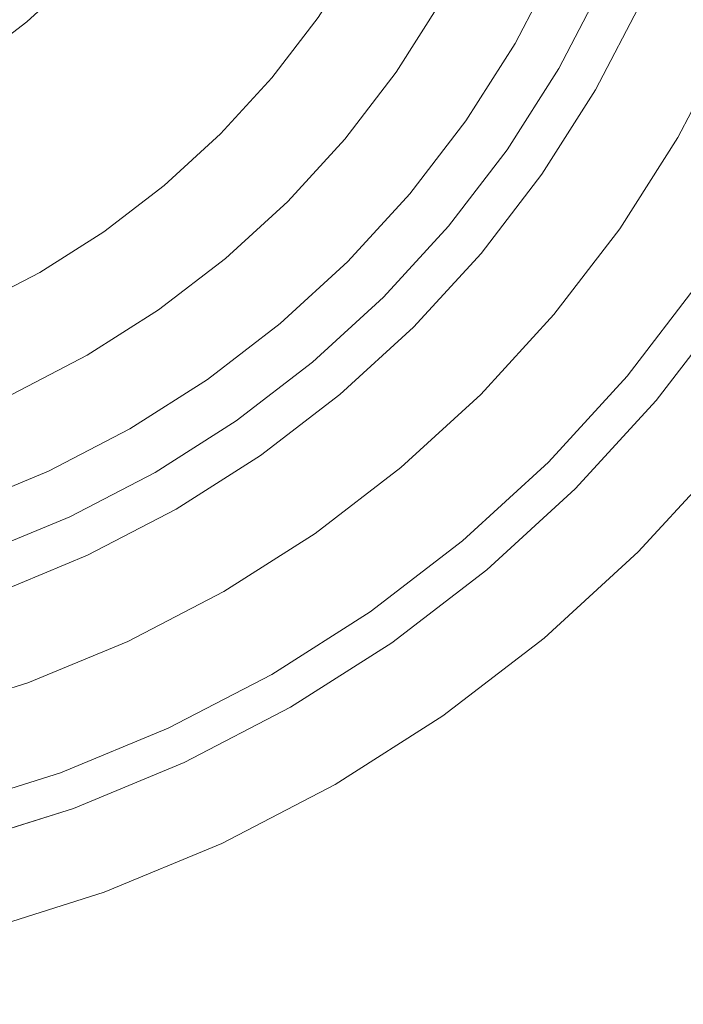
# Model space of a CAD drawing. Header units: millimetres. Extents: x -270 to 270, y -255 to 255.
# Tile 17 of 39: x 13 to 37, y -42 to -8. Entities that reach past the tile are written whole.
import ezdxf

# ---------------------------------------------------------------- set-up
doc = ezdxf.new("R2010")
doc.units = ezdxf.units.MM
doc.layers.add('LUCIDO_1', color=1, linetype='Continuous', lineweight=20, true_color=0xff0000)
doc.layers.add('Nessuna', color=7, linetype='Continuous', lineweight=9)

# ---------------------------------------------------------------- blocks, each defined once
blk = doc.blocks.new('Group')
at = {"layer": 'Nessuna', "color": 140, "linetype": 'Continuous', "lineweight": 9, "true_color": 0x00aaff, "transparency": 33554687}
for points, invisible_edges in [([(35.142, -6.946, -98.064), (33.531, -10.041, -98.064), (18.808, -1.541, -98.064), (19.735, 0.239, -98.064)], 10), ([(17.73, -3.233, -98.064), (18.808, -1.541, -98.064), (33.531, -10.041, -98.064), (31.656, -12.984, -98.064)], 10), ([(16.509, -4.825, -98.064), (17.73, -3.233, -98.064), (31.656, -12.984, -98.064), (29.531, -15.753, -98.064)], 10), ([(17.73, -3.233, -93.064), (16.509, -4.825, -93.064), (22.223, -9.62, -87.074), (23.84, -7.512, -87.074)], 10), ([(35.083, -3.214, -70.634), (33.797, -6.319, -70.634), (45.202, -11.637, -69.614), (46.908, -7.518, -69.614)], 10), ([(39.597, -4.857, -92.559), (38.151, -8.349, -92.559), (35.142, -6.946, -98.064), (36.477, -3.722, -98.064)], 10), ([(29.512, -4.32, -82.112), (28.151, -6.935, -82.112), (30.724, -8.421, -72.06), (32.205, -5.576, -72.06)], 10), ([(29.531, -15.753, -98.064), (27.174, -18.325, -98.064), (15.153, -6.305, -98.064), (16.509, -4.825, -98.064)], 10), ([(16.509, -4.825, -93.064), (15.153, -6.305, -93.064), (20.428, -11.579, -87.074), (22.223, -9.62, -87.074)], 10), ([(25.268, -5.271, -87.074), (23.84, -7.512, -87.074), (24.374, -7.886, -86.503), (25.832, -5.596, -86.503)], 14), ([(25.832, -5.596, -86.503), (24.374, -7.886, -86.503), (24.865, -8.229, -85.877), (26.352, -5.896, -85.877)], 15), ([(32.205, -5.576, -72.06), (30.724, -8.421, -72.06), (30.773, -8.449, -71.898), (32.256, -5.6, -71.898)], 14), ([(32.256, -5.6, -71.898), (30.773, -8.449, -71.898), (30.833, -8.484, -71.741), (32.319, -5.629, -71.741)], 15), ([(32.319, -5.629, -71.741), (30.833, -8.484, -71.741), (30.904, -8.525, -71.59), (32.394, -5.664, -71.59)], 15), ([(32.394, -5.664, -71.59), (30.904, -8.525, -71.59), (30.987, -8.572, -71.447), (32.48, -5.704, -71.447)], 15), ([(32.48, -5.704, -71.447), (30.987, -8.572, -71.447), (31.08, -8.626, -71.313), (32.577, -5.75, -71.313)], 15), ([(32.577, -5.75, -71.313), (31.08, -8.626, -71.313), (31.182, -8.685, -71.189), (32.684, -5.8, -71.189)], 15), ([(32.684, -5.8, -71.189), (31.182, -8.685, -71.189), (31.293, -8.749, -71.075), (32.801, -5.854, -71.075)], 15), ([(26.352, -5.896, -85.877), (24.865, -8.229, -85.877), (25.31, -8.541, -85.202), (26.822, -6.168, -85.202)], 15), ([(26.822, -6.168, -85.202), (25.31, -8.541, -85.202), (25.706, -8.818, -84.482), (27.24, -6.409, -84.482)], 15), ([(32.801, -5.854, -71.075), (31.293, -8.749, -71.075), (31.413, -8.818, -70.972), (32.926, -5.912, -70.972)], 15), ([(32.926, -5.912, -70.972), (31.413, -8.818, -70.972), (31.539, -8.891, -70.882), (33.058, -5.974, -70.882)], 15), ([(33.058, -5.974, -70.882), (31.539, -8.891, -70.882), (31.672, -8.968, -70.805), (33.197, -6.039, -70.805)], 15), ([(33.197, -6.039, -70.805), (31.672, -8.968, -70.805), (31.81, -9.048, -70.741), (33.341, -6.106, -70.741)], 15), ([(33.341, -6.106, -70.741), (31.81, -9.048, -70.741), (31.952, -9.13, -70.691), (33.49, -6.176, -70.691)], 15), ([(33.49, -6.176, -70.691), (31.952, -9.13, -70.691), (32.098, -9.214, -70.655), (33.643, -6.247, -70.655)], 15), ([(13.674, -7.66, -98.064), (15.153, -6.305, -98.064), (27.174, -18.325, -98.064), (24.601, -20.683, -98.064)], 10), ([(15.153, -6.305, -93.064), (15.153, -6.305, -98.064), (13.674, -7.66, -98.064), (13.674, -7.66, -93.064)], 5), ([(15.153, -6.305, -93.064), (13.674, -7.66, -93.064), (18.468, -13.374, -87.074), (20.428, -11.579, -87.074)], 10), ([(27.24, -6.409, -84.482), (25.706, -8.818, -84.482), (26.048, -9.058, -83.724), (27.602, -6.618, -83.724)], 15), ([(33.643, -6.247, -70.655), (32.098, -9.214, -70.655), (32.245, -9.299, -70.634), (33.797, -6.319, -70.634)], 11), ([(33.797, -6.319, -70.634), (32.245, -9.299, -70.634), (43.144, -15.591, -69.614), (45.202, -11.637, -69.614)], 10), ([(27.602, -6.618, -83.724), (26.048, -9.058, -83.724), (26.336, -9.259, -82.932), (27.907, -6.794, -82.932)], 15), ([(27.907, -6.794, -82.932), (26.336, -9.259, -82.932), (26.567, -9.421, -82.112), (28.151, -6.935, -82.112)], 11), ([(28.151, -6.935, -82.112), (26.567, -9.421, -82.112), (29.001, -11.126, -72.06), (30.724, -8.421, -72.06)], 10), ([(38.151, -8.349, -92.559), (36.406, -11.701, -92.559), (33.531, -10.041, -98.064), (35.142, -6.946, -98.064)], 10), ([(23.84, -7.512, -87.074), (22.223, -9.62, -87.074), (22.722, -10.039, -86.503), (24.374, -7.886, -86.503)], 14), ([(24.601, -20.683, -98.064), (21.833, -22.807, -98.064), (12.082, -8.882, -98.064), (13.674, -7.66, -98.064)], 10), ([(13.674, -7.66, -93.064), (13.674, -7.66, -98.064), (12.082, -8.882, -98.064), (12.082, -8.882, -93.064)], 5), ([(13.674, -7.66, -93.064), (12.082, -8.882, -93.064), (16.36, -14.992, -87.074), (18.468, -13.374, -87.074)], 10), ([(24.374, -7.886, -86.503), (22.722, -10.039, -86.503), (23.181, -10.424, -85.877), (24.865, -8.229, -85.877)], 15), ([(24.865, -8.229, -85.877), (23.181, -10.424, -85.877), (23.597, -10.773, -85.202), (25.31, -8.541, -85.202)], 15), ([(25.31, -8.541, -85.202), (23.597, -10.773, -85.202), (23.967, -11.084, -84.482), (25.706, -8.818, -84.482)], 15), ([(30.724, -8.421, -72.06), (29.001, -11.126, -72.06), (29.047, -11.158, -71.898), (30.773, -8.449, -71.898)], 14), ([(30.773, -8.449, -71.898), (29.047, -11.158, -71.898), (29.104, -11.197, -71.741), (30.833, -8.484, -71.741)], 15), ([(30.833, -8.484, -71.741), (29.104, -11.197, -71.741), (29.172, -11.245, -71.59), (30.904, -8.525, -71.59)], 15), ([(30.904, -8.525, -71.59), (29.172, -11.245, -71.59), (29.25, -11.299, -71.447), (30.987, -8.572, -71.447)], 15), ([(30.987, -8.572, -71.447), (29.25, -11.299, -71.447), (29.337, -11.361, -71.313), (31.08, -8.626, -71.313)], 15), ([(38.361, -8.447, -92.209), (36.606, -11.817, -92.209), (36.406, -11.701, -92.559), (38.151, -8.349, -92.559)], 11), ([(10.39, -9.96, -98.064), (12.082, -8.882, -98.064), (21.833, -22.807, -98.064), (18.89, -24.682, -98.064)], 10), ([(12.082, -8.882, -93.064), (10.39, -9.96, -93.064), (14.119, -16.42, -87.074), (16.36, -14.992, -87.074)], 10), ([(25.706, -8.818, -84.482), (23.967, -11.084, -84.482), (24.288, -11.353, -83.724), (26.048, -9.058, -83.724)], 15), ([(31.08, -8.626, -71.313), (29.337, -11.361, -71.313), (29.434, -11.429, -71.189), (31.182, -8.685, -71.189)], 15), ([(31.182, -8.685, -71.189), (29.434, -11.429, -71.189), (29.54, -11.502, -71.075), (31.293, -8.749, -71.075)], 15), ([(31.293, -8.749, -71.075), (29.54, -11.502, -71.075), (29.652, -11.582, -70.972), (31.413, -8.818, -70.972)], 15), ([(31.413, -8.818, -70.972), (29.652, -11.582, -70.972), (29.772, -11.665, -70.882), (31.539, -8.891, -70.882)], 15), ([(31.539, -8.891, -70.882), (29.772, -11.665, -70.882), (29.898, -11.753, -70.805), (31.672, -8.968, -70.805)], 15), ([(26.048, -9.058, -83.724), (24.288, -11.353, -83.724), (24.557, -11.578, -82.932), (26.336, -9.259, -82.932)], 15), ([(26.336, -9.259, -82.932), (24.557, -11.578, -82.932), (24.772, -11.759, -82.112), (26.567, -9.421, -82.112)], 11), ([(31.672, -8.968, -70.805), (29.898, -11.753, -70.805), (30.028, -11.845, -70.741), (31.81, -9.048, -70.741)], 15), ([(31.81, -9.048, -70.741), (30.028, -11.845, -70.741), (30.163, -11.939, -70.691), (31.952, -9.13, -70.691)], 15), ([(31.952, -9.13, -70.691), (30.163, -11.939, -70.691), (30.3, -12.035, -70.655), (32.098, -9.214, -70.655)], 15), ([(32.098, -9.214, -70.655), (30.3, -12.035, -70.655), (30.44, -12.133, -70.634), (32.245, -9.299, -70.634)], 11), ([(22.223, -9.62, -87.074), (20.428, -11.579, -87.074), (20.888, -12.04, -86.503), (22.722, -10.039, -86.503)], 14), ([(26.567, -9.421, -82.112), (24.772, -11.759, -82.112), (27.049, -13.67, -72.06), (29.001, -11.126, -72.06)], 10), ([(32.245, -9.299, -70.634), (30.44, -12.133, -70.634), (40.748, -19.351, -69.614), (43.144, -15.591, -69.614)], 10), ([(18.89, -24.682, -98.064), (15.794, -26.293, -98.064), (8.61, -10.886, -98.064), (10.39, -9.96, -98.064)], 10), ([(10.39, -9.96, -93.064), (8.61, -10.886, -93.064), (11.762, -17.647, -87.074), (14.119, -16.42, -87.074)], 10), ([(22.722, -10.039, -86.503), (20.888, -12.04, -86.503), (21.312, -12.464, -85.877), (23.181, -10.424, -85.877)], 15), ([(36.406, -11.701, -92.559), (34.375, -14.888, -92.559), (31.656, -12.984, -98.064), (33.531, -10.041, -98.064)], 10), ([(23.181, -10.424, -85.877), (21.312, -12.464, -85.877), (21.696, -12.848, -85.202), (23.597, -10.773, -85.202)], 15), ([(15.794, -26.293, -98.064), (12.57, -27.629, -98.064), (6.756, -11.654, -98.064), (8.61, -10.886, -98.064)], 10), ([(23.597, -10.773, -85.202), (21.696, -12.848, -85.202), (22.038, -13.189, -84.482), (23.967, -11.084, -84.482)], 15), ([(23.967, -11.084, -84.482), (22.038, -13.189, -84.482), (22.334, -13.485, -83.724), (24.288, -11.353, -83.724)], 15), ([(29.001, -11.126, -72.06), (27.049, -13.67, -72.06), (27.092, -13.706, -71.898), (29.047, -11.158, -71.898)], 14), ([(29.047, -11.158, -71.898), (27.092, -13.706, -71.898), (27.145, -13.75, -71.741), (29.104, -11.197, -71.741)], 15), ([(29.104, -11.197, -71.741), (27.145, -13.75, -71.741), (27.208, -13.803, -71.59), (29.172, -11.245, -71.59)], 15), ([(29.172, -11.245, -71.59), (27.208, -13.803, -71.59), (27.281, -13.865, -71.447), (29.25, -11.299, -71.447)], 15), ([(29.25, -11.299, -71.447), (27.281, -13.865, -71.447), (27.363, -13.933, -71.313), (29.337, -11.361, -71.313)], 15), ([(20.428, -11.579, -87.074), (18.468, -13.374, -87.074), (18.887, -13.873, -86.503), (20.888, -12.04, -86.503)], 14), ([(24.288, -11.353, -83.724), (22.334, -13.485, -83.724), (22.582, -13.734, -82.932), (24.557, -11.578, -82.932)], 15), ([(24.557, -11.578, -82.932), (22.582, -13.734, -82.932), (22.781, -13.933, -82.112), (24.772, -11.759, -82.112)], 11), ([(29.337, -11.361, -71.313), (27.363, -13.933, -71.313), (27.454, -14.009, -71.189), (29.434, -11.429, -71.189)], 15), ([(29.434, -11.429, -71.189), (27.454, -14.009, -71.189), (27.552, -14.092, -71.075), (29.54, -11.502, -71.075)], 15), ([(29.54, -11.502, -71.075), (27.552, -14.092, -71.075), (27.658, -14.181, -70.972), (29.652, -11.582, -70.972)], 15), ([(29.652, -11.582, -70.972), (27.658, -14.181, -70.972), (27.77, -14.275, -70.882), (29.772, -11.665, -70.882)], 15), ([(29.772, -11.665, -70.882), (27.77, -14.275, -70.882), (27.887, -14.373, -70.805), (29.898, -11.753, -70.805)], 15), ([(24.772, -11.759, -82.112), (22.781, -13.933, -82.112), (24.883, -16.034, -72.06), (27.049, -13.67, -72.06)], 10), ([(29.898, -11.753, -70.805), (27.887, -14.373, -70.805), (28.01, -14.476, -70.741), (30.028, -11.845, -70.741)], 15), ([(30.028, -11.845, -70.741), (28.01, -14.476, -70.741), (28.135, -14.581, -70.691), (30.163, -11.939, -70.691)], 15), ([(30.163, -11.939, -70.691), (28.135, -14.581, -70.691), (28.264, -14.689, -70.655), (30.3, -12.035, -70.655)], 15), ([(36.606, -11.817, -92.209), (34.565, -15.021, -92.209), (34.375, -14.888, -92.559), (36.406, -11.701, -92.559)], 11), ([(36.832, -11.947, -91.88), (34.778, -15.17, -91.88), (34.565, -15.021, -92.209), (36.606, -11.817, -92.209)], 15), ([(37.08, -12.09, -91.574), (35.013, -15.335, -91.574), (34.778, -15.17, -91.88), (36.832, -11.947, -91.88)], 15), ([(20.888, -12.04, -86.503), (18.887, -13.873, -86.503), (19.273, -14.333, -85.877), (21.312, -12.464, -85.877)], 15), ([(30.3, -12.035, -70.655), (28.264, -14.689, -70.655), (28.395, -14.799, -70.634), (30.44, -12.133, -70.634)], 11), ([(30.44, -12.133, -70.634), (28.395, -14.799, -70.634), (38.035, -22.888, -69.614), (40.748, -19.351, -69.614)], 10), ([(37.35, -12.246, -91.293), (35.268, -15.514, -91.293), (35.013, -15.335, -91.574), (37.08, -12.09, -91.574)], 15), ([(37.639, -12.413, -91.039), (35.542, -15.705, -91.039), (35.268, -15.514, -91.293), (37.35, -12.246, -91.293)], 15), ([(21.312, -12.464, -85.877), (19.273, -14.333, -85.877), (19.622, -14.749, -85.202), (21.696, -12.848, -85.202)], 15), ([(37.945, -12.59, -90.813), (35.832, -15.908, -90.813), (35.542, -15.705, -91.039), (37.639, -12.413, -91.039)], 15), ([(38.267, -12.776, -90.619), (36.136, -16.121, -90.619), (35.832, -15.908, -90.813), (37.945, -12.59, -90.813)], 15), ([(21.696, -12.848, -85.202), (19.622, -14.749, -85.202), (19.932, -15.118, -84.482), (22.038, -13.189, -84.482)], 15), ([(34.375, -14.888, -92.559), (32.075, -17.887, -92.559), (29.531, -15.753, -98.064), (31.656, -12.984, -98.064)], 10), ([(38.602, -12.969, -90.456), (36.453, -16.343, -90.456), (36.136, -16.121, -90.619), (38.267, -12.776, -90.619)], 15), ([(38.948, -13.169, -90.326), (36.779, -16.572, -90.326), (36.453, -16.343, -90.456), (38.602, -12.969, -90.456)], 15), ([(18.468, -13.374, -87.074), (16.36, -14.992, -87.074), (16.734, -15.526, -86.503), (18.887, -13.873, -86.503)], 14), ([(22.038, -13.189, -84.482), (19.932, -15.118, -84.482), (20.201, -15.439, -83.724), (22.334, -13.485, -83.724)], 15), ([(22.334, -13.485, -83.724), (20.201, -15.439, -83.724), (20.427, -15.708, -82.932), (22.582, -13.734, -82.932)], 15), ([(22.582, -13.734, -82.932), (20.427, -15.708, -82.932), (20.608, -15.924, -82.112), (22.781, -13.933, -82.112)], 11), ([(27.049, -13.67, -72.06), (24.883, -16.034, -72.06), (24.922, -16.073, -71.898), (27.092, -13.706, -71.898)], 14), ([(27.092, -13.706, -71.898), (24.922, -16.073, -71.898), (24.971, -16.123, -71.741), (27.145, -13.75, -71.741)], 15), ([(27.145, -13.75, -71.741), (24.971, -16.123, -71.741), (25.03, -16.181, -71.59), (27.208, -13.803, -71.59)], 15), ([(18.887, -13.873, -86.503), (16.734, -15.526, -86.503), (17.078, -16.017, -85.877), (19.273, -14.333, -85.877)], 15), ([(22.781, -13.933, -82.112), (20.608, -15.924, -82.112), (22.518, -18.201, -72.06), (24.883, -16.034, -72.06)], 10), ([(27.208, -13.803, -71.59), (25.03, -16.181, -71.59), (25.097, -16.248, -71.447), (27.281, -13.865, -71.447)], 15), ([(27.281, -13.865, -71.447), (25.097, -16.248, -71.447), (25.173, -16.324, -71.313), (27.363, -13.933, -71.313)], 15), ([(27.363, -13.933, -71.313), (25.173, -16.324, -71.313), (25.256, -16.408, -71.189), (27.454, -14.009, -71.189)], 15), ([(27.454, -14.009, -71.189), (25.256, -16.408, -71.189), (25.347, -16.499, -71.075), (27.552, -14.092, -71.075)], 15), ([(27.552, -14.092, -71.075), (25.347, -16.499, -71.075), (25.445, -16.596, -70.972), (27.658, -14.181, -70.972)], 15), ([(19.273, -14.333, -85.877), (17.078, -16.017, -85.877), (17.389, -16.462, -85.202), (19.622, -14.749, -85.202)], 15), ([(27.658, -14.181, -70.972), (25.445, -16.596, -70.972), (25.548, -16.699, -70.882), (27.77, -14.275, -70.882)], 15), ([(27.77, -14.275, -70.882), (25.548, -16.699, -70.882), (25.656, -16.808, -70.805), (27.887, -14.373, -70.805)], 15), ([(27.887, -14.373, -70.805), (25.656, -16.808, -70.805), (25.769, -16.921, -70.741), (28.01, -14.476, -70.741)], 15), ([(19.622, -14.749, -85.202), (17.389, -16.462, -85.202), (17.666, -16.857, -84.482), (19.932, -15.118, -84.482)], 15), ([(28.01, -14.476, -70.741), (25.769, -16.921, -70.741), (25.885, -17.037, -70.691), (28.135, -14.581, -70.691)], 15), ([(28.135, -14.581, -70.691), (25.885, -17.037, -70.691), (26.004, -17.156, -70.655), (28.264, -14.689, -70.655)], 15), ([(28.264, -14.689, -70.655), (26.004, -17.156, -70.655), (26.125, -17.276, -70.634), (28.395, -14.799, -70.634)], 11), ([(16.36, -14.992, -87.074), (14.119, -16.42, -87.074), (14.445, -16.984, -86.503), (16.734, -15.526, -86.503)], 14), ([(19.932, -15.118, -84.482), (17.666, -16.857, -84.482), (17.906, -17.2, -83.724), (20.201, -15.439, -83.724)], 15), ([(28.395, -14.799, -70.634), (26.125, -17.276, -70.634), (35.023, -26.174, -69.614), (38.035, -22.888, -69.614)], 10), ([(34.565, -15.021, -92.209), (32.252, -18.036, -92.209), (32.075, -17.887, -92.559), (34.375, -14.888, -92.559)], 11), ([(34.778, -15.17, -91.88), (32.451, -18.203, -91.88), (32.252, -18.036, -92.209), (34.565, -15.021, -92.209)], 15), ([(20.201, -15.439, -83.724), (17.906, -17.2, -83.724), (18.108, -17.488, -82.932), (20.427, -15.708, -82.932)], 15), ([(35.013, -15.335, -91.574), (32.671, -18.387, -91.574), (32.451, -18.203, -91.88), (34.778, -15.17, -91.88)], 15), ([(35.268, -15.514, -91.293), (32.91, -18.587, -91.293), (32.671, -18.387, -91.574), (35.013, -15.335, -91.574)], 15), ([(16.734, -15.526, -86.503), (14.445, -16.984, -86.503), (14.745, -17.503, -85.877), (17.078, -16.017, -85.877)], 15), ([(20.427, -15.708, -82.932), (18.108, -17.488, -82.932), (18.269, -17.718, -82.112), (20.608, -15.924, -82.112)], 11), ([(32.075, -17.887, -92.559), (29.522, -20.673, -92.559), (27.174, -18.325, -98.064), (29.531, -15.753, -98.064)], 10), ([(35.542, -15.705, -91.039), (33.165, -18.802, -91.039), (32.91, -18.587, -91.293), (35.268, -15.514, -91.293)], 15), ([(35.832, -15.908, -90.813), (33.437, -19.029, -90.813), (33.165, -18.802, -91.039), (35.542, -15.705, -91.039)], 15), ([(17.078, -16.017, -85.877), (14.745, -17.503, -85.877), (15.016, -17.973, -85.202), (17.389, -16.462, -85.202)], 15), ([(20.608, -15.924, -82.112), (18.269, -17.718, -82.112), (19.974, -20.153, -72.06), (22.518, -18.201, -72.06)], 10), ([(24.883, -16.034, -72.06), (22.518, -18.201, -72.06), (22.554, -18.243, -71.898), (24.922, -16.073, -71.898)], 14), ([(24.922, -16.073, -71.898), (22.554, -18.243, -71.898), (22.599, -18.296, -71.741), (24.971, -16.123, -71.741)], 15), ([(24.971, -16.123, -71.741), (22.599, -18.296, -71.741), (22.652, -18.36, -71.59), (25.03, -16.181, -71.59)], 15), ([(36.136, -16.121, -90.619), (33.721, -19.268, -90.619), (33.437, -19.029, -90.813), (35.832, -15.908, -90.813)], 15), ([(36.453, -16.343, -90.456), (34.017, -19.517, -90.456), (33.721, -19.268, -90.619), (36.136, -16.121, -90.619)], 15), ([(14.119, -16.42, -87.074), (11.762, -17.647, -87.074), (12.038, -18.237, -86.503), (14.445, -16.984, -86.503)], 14), ([(17.389, -16.462, -85.202), (15.016, -17.973, -85.202), (15.258, -18.391, -84.482), (17.666, -16.857, -84.482)], 15), ([(25.03, -16.181, -71.59), (22.652, -18.36, -71.59), (22.713, -18.433, -71.447), (25.097, -16.248, -71.447)], 15), ([(25.097, -16.248, -71.447), (22.713, -18.433, -71.447), (22.782, -18.515, -71.313), (25.173, -16.324, -71.313)], 15), ([(25.173, -16.324, -71.313), (22.782, -18.515, -71.313), (22.858, -18.606, -71.189), (25.256, -16.408, -71.189)], 15), ([(25.256, -16.408, -71.189), (22.858, -18.606, -71.189), (22.941, -18.704, -71.075), (25.347, -16.499, -71.075)], 15), ([(25.347, -16.499, -71.075), (22.941, -18.704, -71.075), (23.029, -18.81, -70.972), (25.445, -16.596, -70.972)], 15), ([(36.779, -16.572, -90.326), (34.323, -19.773, -90.326), (34.017, -19.517, -90.456), (36.453, -16.343, -90.456)], 15), ([(25.445, -16.596, -70.972), (23.029, -18.81, -70.972), (23.123, -18.921, -70.882), (25.548, -16.699, -70.882)], 15), ([(25.548, -16.699, -70.882), (23.123, -18.921, -70.882), (23.222, -19.039, -70.805), (25.656, -16.808, -70.805)], 15), ([(25.656, -16.808, -70.805), (23.222, -19.039, -70.805), (23.324, -19.161, -70.741), (25.769, -16.921, -70.741)], 15), ([(37.114, -16.806, -90.23), (34.636, -20.036, -90.23), (34.323, -19.773, -90.326), (36.779, -16.572, -90.326)], 14), ([(38.198, -17.565, -89.977), (35.65, -20.886, -89.977), (34.636, -20.036, -90.23), (37.114, -16.806, -90.23)], 10), ([(14.445, -16.984, -86.503), (12.038, -18.237, -86.503), (12.291, -18.78, -85.877), (14.745, -17.503, -85.877)], 15), ([(17.666, -16.857, -84.482), (15.258, -18.391, -84.482), (15.467, -18.754, -83.724), (17.906, -17.2, -83.724)], 15), ([(25.769, -16.921, -70.741), (23.324, -19.161, -70.741), (23.43, -19.287, -70.691), (25.885, -17.037, -70.691)], 15), ([(25.885, -17.037, -70.691), (23.43, -19.287, -70.691), (23.538, -19.416, -70.655), (26.004, -17.156, -70.655)], 15), ([(26.004, -17.156, -70.655), (23.538, -19.416, -70.655), (23.647, -19.546, -70.634), (26.125, -17.276, -70.634)], 11), ([(14.745, -17.503, -85.877), (12.291, -18.78, -85.877), (12.521, -19.273, -85.202), (15.016, -17.973, -85.202)], 15), ([(17.906, -17.2, -83.724), (15.467, -18.754, -83.724), (15.643, -19.058, -82.932), (18.108, -17.488, -82.932)], 15), ([(18.108, -17.488, -82.932), (15.643, -19.058, -82.932), (15.783, -19.302, -82.112), (18.269, -17.718, -82.112)], 11), ([(26.125, -17.276, -70.634), (23.647, -19.546, -70.634), (31.736, -29.186, -69.614), (35.023, -26.174, -69.614)], 10), ([(18.269, -17.718, -82.112), (15.783, -19.302, -82.112), (17.269, -21.876, -72.06), (19.974, -20.153, -72.06)], 10), ([(40.748, -19.351, -89.653), (38.035, -22.888, -89.653), (35.65, -20.886, -89.977), (38.198, -17.565, -89.977)], 10), ([(15.016, -17.973, -85.202), (12.521, -19.273, -85.202), (12.725, -19.71, -84.482), (15.258, -18.391, -84.482)], 15), ([(22.518, -18.201, -72.06), (19.974, -20.153, -72.06), (20.006, -20.198, -71.898), (22.554, -18.243, -71.898)], 14), ([(32.252, -18.036, -92.209), (29.685, -20.837, -92.209), (29.522, -20.673, -92.559), (32.075, -17.887, -92.559)], 11), ([(32.451, -18.203, -91.88), (29.869, -21.021, -91.88), (29.685, -20.837, -92.209), (32.252, -18.036, -92.209)], 15), ([(32.671, -18.387, -91.574), (30.072, -21.223, -91.574), (29.869, -21.021, -91.88), (32.451, -18.203, -91.88)], 15), ([(15.258, -18.391, -84.482), (12.725, -19.71, -84.482), (12.901, -20.09, -83.724), (15.467, -18.754, -83.724)], 15), ([(22.554, -18.243, -71.898), (20.006, -20.198, -71.898), (20.046, -20.255, -71.741), (22.599, -18.296, -71.741)], 15), ([(22.599, -18.296, -71.741), (20.046, -20.255, -71.741), (20.093, -20.323, -71.59), (22.652, -18.36, -71.59)], 15), ([(22.652, -18.36, -71.59), (20.093, -20.323, -71.59), (20.148, -20.401, -71.447), (22.713, -18.433, -71.447)], 15), ([(22.713, -18.433, -71.447), (20.148, -20.401, -71.447), (20.209, -20.489, -71.313), (22.782, -18.515, -71.313)], 15), ([(22.782, -18.515, -71.313), (20.209, -20.489, -71.313), (20.277, -20.586, -71.189), (22.858, -18.606, -71.189)], 15), ([(29.522, -20.673, -92.559), (26.735, -23.226, -92.559), (24.601, -20.683, -98.064), (27.174, -18.325, -98.064)], 10), ([(32.91, -18.587, -91.293), (30.292, -21.444, -91.293), (30.072, -21.223, -91.574), (32.671, -18.387, -91.574)], 15), ([(15.467, -18.754, -83.724), (12.901, -20.09, -83.724), (13.05, -20.408, -82.932), (15.643, -19.058, -82.932)], 15), ([(22.858, -18.606, -71.189), (20.277, -20.586, -71.189), (20.351, -20.691, -71.075), (22.941, -18.704, -71.075)], 15), ([(22.941, -18.704, -71.075), (20.351, -20.691, -71.075), (20.43, -20.804, -70.972), (23.029, -18.81, -70.972)], 15), ([(23.029, -18.81, -70.972), (20.43, -20.804, -70.972), (20.514, -20.924, -70.882), (23.123, -18.921, -70.882)], 15), ([(33.165, -18.802, -91.039), (30.528, -21.68, -91.039), (30.292, -21.444, -91.293), (32.91, -18.587, -91.293)], 15), ([(33.437, -19.029, -90.813), (30.779, -21.93, -90.813), (30.528, -21.68, -91.039), (33.165, -18.802, -91.039)], 15), ([(15.643, -19.058, -82.932), (13.05, -20.408, -82.932), (13.169, -20.663, -82.112), (15.783, -19.302, -82.112)], 11), ([(23.123, -18.921, -70.882), (20.514, -20.924, -70.882), (20.602, -21.049, -70.805), (23.222, -19.039, -70.805)], 15), ([(23.222, -19.039, -70.805), (20.602, -21.049, -70.805), (20.693, -21.18, -70.741), (23.324, -19.161, -70.741)], 15), ([(23.324, -19.161, -70.741), (20.693, -21.18, -70.741), (20.787, -21.314, -70.691), (23.43, -19.287, -70.691)], 15), ([(33.721, -19.268, -90.619), (31.041, -22.193, -90.619), (30.779, -21.93, -90.813), (33.437, -19.029, -90.813)], 15), ([(15.783, -19.302, -82.112), (13.169, -20.663, -82.112), (14.425, -23.357, -72.06), (17.269, -21.876, -72.06)], 10), ([(23.43, -19.287, -70.691), (20.787, -21.314, -70.691), (20.884, -21.452, -70.655), (23.538, -19.416, -70.655)], 15), ([(23.538, -19.416, -70.655), (20.884, -21.452, -70.655), (20.981, -21.592, -70.634), (23.647, -19.546, -70.634)], 11), ([(23.647, -19.546, -70.634), (20.981, -21.592, -70.634), (28.199, -31.9, -69.614), (31.736, -29.186, -69.614)], 10), ([(34.017, -19.517, -90.456), (31.315, -22.466, -90.456), (31.041, -22.193, -90.619), (33.721, -19.268, -90.619)], 15), ([(34.323, -19.773, -90.326), (31.597, -22.748, -90.326), (31.315, -22.466, -90.456), (34.017, -19.517, -90.456)], 15), ([(34.636, -20.036, -90.23), (31.886, -23.037, -90.23), (31.597, -22.748, -90.326), (34.323, -19.773, -90.326)], 14), ([(19.974, -20.153, -72.06), (17.269, -21.876, -72.06), (17.297, -21.924, -71.898), (20.006, -20.198, -71.898)], 14), ([(20.006, -20.198, -71.898), (17.297, -21.924, -71.898), (17.332, -21.984, -71.741), (20.046, -20.255, -71.741)], 15), ([(20.046, -20.255, -71.741), (17.332, -21.984, -71.741), (17.373, -22.056, -71.59), (20.093, -20.323, -71.59)], 15), ([(35.65, -20.886, -89.977), (32.821, -23.973, -89.977), (31.886, -23.037, -90.23), (34.636, -20.036, -90.23)], 10), ([(20.093, -20.323, -71.59), (17.373, -22.056, -71.59), (17.421, -22.138, -71.447), (20.148, -20.401, -71.447)], 15), ([(20.148, -20.401, -71.447), (17.421, -22.138, -71.447), (17.475, -22.231, -71.313), (20.209, -20.489, -71.313)], 15), ([(20.209, -20.489, -71.313), (17.475, -22.231, -71.313), (17.534, -22.334, -71.189), (20.277, -20.586, -71.189)], 15), ([(20.277, -20.586, -71.189), (17.534, -22.334, -71.189), (17.598, -22.445, -71.075), (20.351, -20.691, -71.075)], 15), ([(13.169, -20.663, -82.112), (10.446, -21.791, -82.112), (11.462, -24.584, -72.06), (14.425, -23.357, -72.06)], 10), ([(20.351, -20.691, -71.075), (17.598, -22.445, -71.075), (17.667, -22.564, -70.972), (20.43, -20.804, -70.972)], 15), ([(20.43, -20.804, -70.972), (17.667, -22.564, -70.972), (17.74, -22.691, -70.882), (20.514, -20.924, -70.882)], 15), ([(20.514, -20.924, -70.882), (17.74, -22.691, -70.882), (17.817, -22.824, -70.805), (20.602, -21.049, -70.805)], 15), ([(26.735, -23.226, -92.559), (23.737, -25.527, -92.559), (21.833, -22.807, -98.064), (24.601, -20.683, -98.064)], 10), ([(29.685, -20.837, -92.209), (26.884, -23.404, -92.209), (26.735, -23.226, -92.559), (29.522, -20.673, -92.559)], 11), ([(29.869, -21.021, -91.88), (27.051, -23.603, -91.88), (26.884, -23.404, -92.209), (29.685, -20.837, -92.209)], 15), ([(38.035, -22.888, -89.653), (35.023, -26.174, -89.653), (32.821, -23.973, -89.977), (35.65, -20.886, -89.977)], 10), ([(20.602, -21.049, -70.805), (17.817, -22.824, -70.805), (17.896, -22.962, -70.741), (20.693, -21.18, -70.741)], 15), ([(20.693, -21.18, -70.741), (17.896, -22.962, -70.741), (17.978, -23.104, -70.691), (20.787, -21.314, -70.691)], 15), ([(20.787, -21.314, -70.691), (17.978, -23.104, -70.691), (18.062, -23.249, -70.655), (20.884, -21.452, -70.655)], 15), ([(30.072, -21.223, -91.574), (27.236, -23.822, -91.574), (27.051, -23.603, -91.88), (29.869, -21.021, -91.88)], 15), ([(30.292, -21.444, -91.293), (27.436, -24.061, -91.293), (27.236, -23.822, -91.574), (30.072, -21.223, -91.574)], 15), ([(20.884, -21.452, -70.655), (18.062, -23.249, -70.655), (18.148, -23.397, -70.634), (20.981, -21.592, -70.634)], 11), ([(20.981, -21.592, -70.634), (18.148, -23.397, -70.634), (24.44, -34.295, -69.614), (28.199, -31.9, -69.614)], 10), ([(30.528, -21.68, -91.039), (27.65, -24.317, -91.039), (27.436, -24.061, -91.293), (30.292, -21.444, -91.293)], 15), ([(17.269, -21.876, -72.06), (14.425, -23.357, -72.06), (14.448, -23.407, -71.898), (17.297, -21.924, -71.898)], 14), ([(17.297, -21.924, -71.898), (14.448, -23.407, -71.898), (14.478, -23.47, -71.741), (17.332, -21.984, -71.741)], 15), ([(17.332, -21.984, -71.741), (14.478, -23.47, -71.741), (14.513, -23.545, -71.59), (17.373, -22.056, -71.59)], 15), ([(30.779, -21.93, -90.813), (27.878, -24.588, -90.813), (27.65, -24.317, -91.039), (30.528, -21.68, -91.039)], 15), ([(31.041, -22.193, -90.619), (28.117, -24.873, -90.619), (27.878, -24.588, -90.813), (30.779, -21.93, -90.813)], 15), ([(17.373, -22.056, -71.59), (14.513, -23.545, -71.59), (14.553, -23.631, -71.447), (17.421, -22.138, -71.447)], 15), ([(17.421, -22.138, -71.447), (14.553, -23.631, -71.447), (14.598, -23.728, -71.313), (17.475, -22.231, -71.313)], 15), ([(17.475, -22.231, -71.313), (14.598, -23.728, -71.313), (14.648, -23.836, -71.189), (17.534, -22.334, -71.189)], 15), ([(17.534, -22.334, -71.189), (14.648, -23.836, -71.189), (14.703, -23.952, -71.075), (17.598, -22.445, -71.075)], 15), ([(31.315, -22.466, -90.456), (28.365, -25.169, -90.456), (28.117, -24.873, -90.619), (31.041, -22.193, -90.619)], 15), ([(17.598, -22.445, -71.075), (14.703, -23.952, -71.075), (14.761, -24.077, -70.972), (17.667, -22.564, -70.972)], 15), ([(17.667, -22.564, -70.972), (14.761, -24.077, -70.972), (14.823, -24.209, -70.882), (17.74, -22.691, -70.882)], 15), ([(17.74, -22.691, -70.882), (14.823, -24.209, -70.882), (14.887, -24.348, -70.805), (17.817, -22.824, -70.805)], 15), ([(31.597, -22.748, -90.326), (28.622, -25.474, -90.326), (28.365, -25.169, -90.456), (31.315, -22.466, -90.456)], 15), ([(17.817, -22.824, -70.805), (14.887, -24.348, -70.805), (14.955, -24.493, -70.741), (17.896, -22.962, -70.741)], 15), ([(17.896, -22.962, -70.741), (14.955, -24.493, -70.741), (15.024, -24.642, -70.691), (17.978, -23.104, -70.691)], 15), ([(23.737, -25.527, -92.559), (20.55, -27.557, -92.559), (18.89, -24.682, -98.064), (21.833, -22.807, -98.064)], 10), ([(31.886, -23.037, -90.23), (28.884, -25.787, -90.23), (28.622, -25.474, -90.326), (31.597, -22.748, -90.326)], 14), ([(137.729, -106.541, -80.313), (127.047, -118.198, -80.313), (35.023, -26.174, -89.653), (38.035, -22.888, -89.653)], 10), ([(38.035, -22.888, -69.614), (35.023, -26.174, -69.614), (113.098, -104.249, -61.549), (122.617, -93.861, -61.549)], 10), ([(14.425, -23.357, -72.06), (11.462, -24.584, -72.06), (11.481, -24.636, -71.898), (14.448, -23.407, -71.898)], 14), ([(17.978, -23.104, -70.691), (15.024, -24.642, -70.691), (15.095, -24.794, -70.655), (18.062, -23.249, -70.655)], 15), ([(18.062, -23.249, -70.655), (15.095, -24.794, -70.655), (15.167, -24.948, -70.634), (18.148, -23.397, -70.634)], 11), ([(26.884, -23.404, -92.209), (23.87, -25.717, -92.209), (23.737, -25.527, -92.559), (26.735, -23.226, -92.559)], 11), ([(32.821, -23.973, -89.977), (29.735, -26.801, -89.977), (28.884, -25.787, -90.23), (31.886, -23.037, -90.23)], 10), ([(14.448, -23.407, -71.898), (11.481, -24.636, -71.898), (11.505, -24.701, -71.741), (14.478, -23.47, -71.741)], 15), ([(14.478, -23.47, -71.741), (11.505, -24.701, -71.741), (11.533, -24.779, -71.59), (14.513, -23.545, -71.59)], 15), ([(14.513, -23.545, -71.59), (11.533, -24.779, -71.59), (11.566, -24.869, -71.447), (14.553, -23.631, -71.447)], 15), ([(14.553, -23.631, -71.447), (11.566, -24.869, -71.447), (11.602, -24.969, -71.313), (14.598, -23.728, -71.313)], 15), ([(18.148, -23.397, -70.634), (15.167, -24.948, -70.634), (20.485, -36.353, -69.614), (24.44, -34.295, -69.614)], 10), ([(27.051, -23.603, -91.88), (24.019, -25.93, -91.88), (23.87, -25.717, -92.209), (26.884, -23.404, -92.209)], 15), ([(27.236, -23.822, -91.574), (24.183, -26.164, -91.574), (24.019, -25.93, -91.88), (27.051, -23.603, -91.88)], 15), ([(14.598, -23.728, -71.313), (11.602, -24.969, -71.313), (11.643, -25.081, -71.189), (14.648, -23.836, -71.189)], 15), ([(14.648, -23.836, -71.189), (11.643, -25.081, -71.189), (11.687, -25.201, -71.075), (14.703, -23.952, -71.075)], 15), ([(14.703, -23.952, -71.075), (11.687, -25.201, -71.075), (11.734, -25.331, -70.972), (14.761, -24.077, -70.972)], 15), ([(27.436, -24.061, -91.293), (24.362, -26.42, -91.293), (24.183, -26.164, -91.574), (27.236, -23.822, -91.574)], 15), ([(27.65, -24.317, -91.039), (24.554, -26.693, -91.039), (24.362, -26.42, -91.293), (27.436, -24.061, -91.293)], 15), ([(35.023, -26.174, -89.653), (31.736, -29.186, -89.653), (29.735, -26.801, -89.977), (32.821, -23.973, -89.977)], 10), ([(14.761, -24.077, -70.972), (11.734, -25.331, -70.972), (11.784, -25.468, -70.882), (14.823, -24.209, -70.882)], 15), ([(14.823, -24.209, -70.882), (11.784, -25.468, -70.882), (11.836, -25.612, -70.805), (14.887, -24.348, -70.805)], 15), ([(14.887, -24.348, -70.805), (11.836, -25.612, -70.805), (11.891, -25.762, -70.741), (14.955, -24.493, -70.741)], 15), ([(27.878, -24.588, -90.813), (24.757, -26.983, -90.813), (24.554, -26.693, -91.039), (27.65, -24.317, -91.039)], 15), ([(14.955, -24.493, -70.741), (11.891, -25.762, -70.741), (11.947, -25.916, -70.691), (15.024, -24.642, -70.691)], 15), ([(15.024, -24.642, -70.691), (11.947, -25.916, -70.691), (12.005, -26.074, -70.655), (15.095, -24.794, -70.655)], 15), ([(20.55, -27.557, -92.559), (17.197, -29.302, -92.559), (15.794, -26.293, -98.064), (18.89, -24.682, -98.064)], 10), ([(28.117, -24.873, -90.619), (24.97, -27.287, -90.619), (24.757, -26.983, -90.813), (27.878, -24.588, -90.813)], 15), ([(15.095, -24.794, -70.655), (12.005, -26.074, -70.655), (12.063, -26.234, -70.634), (15.167, -24.948, -70.634)], 11), ([(15.167, -24.948, -70.634), (12.063, -26.234, -70.634), (16.367, -38.059, -69.614), (20.485, -36.353, -69.614)], 10), ([(28.365, -25.169, -90.456), (25.192, -27.604, -90.456), (24.97, -27.287, -90.619), (28.117, -24.873, -90.619)], 15), ([(28.622, -25.474, -90.326), (25.42, -27.931, -90.326), (25.192, -27.604, -90.456), (28.365, -25.169, -90.456)], 15), ([(23.87, -25.717, -92.209), (20.665, -27.758, -92.209), (20.55, -27.557, -92.559), (23.737, -25.527, -92.559)], 11), ([(24.019, -25.93, -91.88), (20.795, -27.983, -91.88), (20.665, -27.758, -92.209), (23.87, -25.717, -92.209)], 15), ([(28.884, -25.787, -90.23), (25.655, -28.266, -90.23), (25.42, -27.931, -90.326), (28.622, -25.474, -90.326)], 14), ([(24.183, -26.164, -91.574), (20.939, -28.231, -91.574), (20.795, -27.983, -91.88), (24.019, -25.93, -91.88)], 15), ([(29.735, -26.801, -89.977), (26.414, -29.35, -89.977), (25.655, -28.266, -90.23), (28.884, -25.787, -90.23)], 10), ([(12.063, -26.234, -70.634), (8.858, -27.245, -70.634), (12.115, -39.4, -69.614), (16.367, -38.059, -69.614)], 10), ([(17.197, -29.302, -92.559), (13.706, -30.749, -92.559), (12.57, -27.629, -98.064), (15.794, -26.293, -98.064)], 10), ([(24.362, -26.42, -91.293), (21.095, -28.501, -91.293), (20.939, -28.231, -91.574), (24.183, -26.164, -91.574)], 15), ([(24.554, -26.693, -91.039), (21.262, -28.79, -91.039), (21.095, -28.501, -91.293), (24.362, -26.42, -91.293)], 15), ([(127.047, -118.198, -80.313), (115.39, -128.88, -80.313), (31.736, -29.186, -89.653), (35.023, -26.174, -89.653)], 10), ([(35.023, -26.174, -69.614), (31.736, -29.186, -69.614), (102.709, -113.769, -61.549), (113.098, -104.249, -61.549)], 10), ([(24.757, -26.983, -90.813), (21.439, -29.097, -90.813), (21.262, -28.79, -91.039), (24.554, -26.693, -91.039)], 15), ([(31.736, -29.186, -89.653), (28.199, -31.9, -89.653), (26.414, -29.35, -89.977), (29.735, -26.801, -89.977)], 10), ([(24.97, -27.287, -90.619), (21.624, -29.419, -90.619), (21.439, -29.097, -90.813), (24.757, -26.983, -90.813)], 15), ([(25.192, -27.604, -90.456), (21.818, -29.754, -90.456), (21.624, -29.419, -90.619), (24.97, -27.287, -90.619)], 15), ([(13.706, -30.749, -92.559), (10.102, -31.885, -92.559), (9.242, -28.678, -98.064), (12.57, -27.629, -98.064)], 10), ([(20.665, -27.758, -92.209), (17.295, -29.512, -92.209), (17.197, -29.302, -92.559), (20.55, -27.557, -92.559)], 11), ([(20.795, -27.983, -91.88), (17.405, -29.748, -91.88), (17.295, -29.512, -92.209), (20.665, -27.758, -92.209)], 15), ([(25.42, -27.931, -90.326), (22.017, -30.099, -90.326), (21.818, -29.754, -90.456), (25.192, -27.604, -90.456)], 15), ([(20.939, -28.231, -91.574), (17.526, -30.008, -91.574), (17.405, -29.748, -91.88), (20.795, -27.983, -91.88)], 15), ([(25.655, -28.266, -90.23), (22.221, -30.453, -90.23), (22.017, -30.099, -90.326), (25.42, -27.931, -90.326)], 14), ([(21.095, -28.501, -91.293), (17.658, -30.29, -91.293), (17.526, -30.008, -91.574), (20.939, -28.231, -91.574)], 15), ([(21.262, -28.79, -91.039), (17.799, -30.593, -91.039), (17.658, -30.29, -91.293), (21.095, -28.501, -91.293)], 15), ([(26.414, -29.35, -89.977), (22.883, -31.599, -89.977), (22.221, -30.453, -90.23), (25.655, -28.266, -90.23)], 10), ([(21.439, -29.097, -90.813), (17.949, -30.914, -90.813), (17.799, -30.593, -91.039), (21.262, -28.79, -91.039)], 15), ([(21.624, -29.419, -90.619), (18.106, -31.25, -90.619), (17.949, -30.914, -90.813), (21.439, -29.097, -90.813)], 15), ([(115.39, -128.88, -80.313), (102.846, -138.506, -80.313), (28.199, -31.9, -89.653), (31.736, -29.186, -89.653)], 10), ([(31.736, -29.186, -69.614), (28.199, -31.9, -69.614), (91.531, -122.346, -61.549), (102.709, -113.769, -61.549)], 10), ([(17.295, -29.512, -92.209), (13.785, -30.966, -92.209), (13.706, -30.749, -92.559), (17.197, -29.302, -92.559)], 11), ([(17.405, -29.748, -91.88), (13.874, -31.211, -91.88), (13.785, -30.966, -92.209), (17.295, -29.512, -92.209)], 15), ([(21.818, -29.754, -90.456), (18.269, -31.601, -90.456), (18.106, -31.25, -90.619), (21.624, -29.419, -90.619)], 15), ([(28.199, -31.9, -89.653), (24.44, -34.295, -89.653), (22.883, -31.599, -89.977), (26.414, -29.35, -89.977)], 10), ([(17.526, -30.008, -91.574), (13.972, -31.48, -91.574), (13.874, -31.211, -91.88), (17.405, -29.748, -91.88)], 15), ([(22.017, -30.099, -90.326), (18.438, -31.962, -90.326), (18.269, -31.601, -90.456), (21.818, -29.754, -90.456)], 15), ([(17.658, -30.29, -91.293), (14.079, -31.773, -91.293), (13.972, -31.48, -91.574), (17.526, -30.008, -91.574)], 15), ([(22.221, -30.453, -90.23), (18.61, -32.333, -90.23), (18.438, -31.962, -90.326), (22.017, -30.099, -90.326)], 14), ([(17.799, -30.593, -91.039), (14.193, -32.086, -91.039), (14.079, -31.773, -91.293), (17.658, -30.29, -91.293)], 15), ([(17.949, -30.914, -90.813), (14.314, -32.419, -90.813), (14.193, -32.086, -91.039), (17.799, -30.593, -91.039)], 15), ([(22.883, -31.599, -89.977), (19.17, -33.532, -89.977), (18.61, -32.333, -90.23), (22.221, -30.453, -90.23)], 10), ([(13.785, -30.966, -92.209), (10.162, -32.109, -92.209), (10.102, -31.885, -92.559), (13.706, -30.749, -92.559)], 11), ([(18.106, -31.25, -90.619), (14.441, -32.768, -90.619), (14.314, -32.419, -90.813), (17.949, -30.914, -90.813)], 15), ([(13.874, -31.211, -91.88), (10.229, -32.36, -91.88), (10.162, -32.109, -92.209), (13.785, -30.966, -92.209)], 15), ([(13.972, -31.48, -91.574), (10.303, -32.637, -91.574), (10.229, -32.36, -91.88), (13.874, -31.211, -91.88)], 15), ([(18.269, -31.601, -90.456), (14.573, -33.132, -90.456), (14.441, -32.768, -90.619), (18.106, -31.25, -90.619)], 15), ([(14.079, -31.773, -91.293), (10.384, -32.938, -91.293), (10.303, -32.637, -91.574), (13.972, -31.48, -91.574)], 15), ([(18.438, -31.962, -90.326), (14.71, -33.507, -90.326), (14.573, -33.132, -90.456), (18.269, -31.601, -90.456)], 15), ([(24.44, -34.295, -89.653), (20.485, -36.353, -89.653), (19.17, -33.532, -89.977), (22.883, -31.599, -89.977)], 10), ([(14.193, -32.086, -91.039), (10.47, -33.26, -91.039), (10.384, -32.938, -91.293), (14.079, -31.773, -91.293)], 15), ([(18.61, -32.333, -90.23), (14.849, -33.89, -90.23), (14.71, -33.507, -90.326), (18.438, -31.962, -90.326)], 14), ([(102.846, -138.506, -80.313), (89.51, -147.001, -80.313), (24.44, -34.295, -89.653), (28.199, -31.9, -89.653)], 10), ([(28.199, -31.9, -69.614), (24.44, -34.295, -69.614), (79.647, -129.917, -61.549), (91.531, -122.346, -61.549)], 10), ([(14.314, -32.419, -90.813), (10.562, -33.602, -90.813), (10.47, -33.26, -91.039), (14.193, -32.086, -91.039)], 15), ([(14.441, -32.768, -90.619), (10.658, -33.961, -90.619), (10.562, -33.602, -90.813), (14.314, -32.419, -90.813)], 15), ([(19.17, -33.532, -89.977), (15.302, -35.134, -89.977), (14.849, -33.89, -90.23), (18.61, -32.333, -90.23)], 10), ([(14.573, -33.132, -90.456), (10.758, -34.335, -90.456), (10.658, -33.961, -90.619), (14.441, -32.768, -90.619)], 15), ([(14.71, -33.507, -90.326), (10.861, -34.72, -90.326), (10.758, -34.335, -90.456), (14.573, -33.132, -90.456)], 15), ([(14.849, -33.89, -90.23), (10.967, -35.114, -90.23), (10.861, -34.72, -90.326), (14.71, -33.507, -90.326)], 14), ([(20.485, -36.353, -89.653), (16.367, -38.059, -89.653), (15.302, -35.134, -89.977), (19.17, -33.532, -89.977)], 10), ([(15.302, -35.134, -89.977), (11.31, -36.393, -89.977), (10.967, -35.114, -90.23), (14.849, -33.89, -90.23)], 10), ([(89.51, -147.001, -80.313), (75.486, -154.302, -80.313), (20.485, -36.353, -89.653), (24.44, -34.295, -89.653)], 10), ([(24.44, -34.295, -69.614), (20.485, -36.353, -69.614), (67.149, -136.423, -61.549), (79.647, -129.917, -61.549)], 10), ([(16.367, -38.059, -89.653), (12.115, -39.4, -89.653), (11.31, -36.393, -89.977), (15.302, -35.134, -89.977)], 10), ([(75.486, -154.302, -80.313), (60.878, -160.353, -80.313), (16.367, -38.059, -89.653), (20.485, -36.353, -89.653)], 10), ([(20.485, -36.353, -69.614), (16.367, -38.059, -69.614), (54.131, -141.815, -61.549), (67.149, -136.423, -61.549)], 10), ([(60.878, -160.353, -80.313), (45.798, -165.107, -80.313), (12.115, -39.4, -89.653), (16.367, -38.059, -89.653)], 10), ([(16.367, -38.059, -69.614), (12.115, -39.4, -69.614), (40.693, -146.052, -61.549), (54.131, -141.815, -61.549)], 10), ([(45.798, -165.107, -80.313), (30.362, -168.529, -80.313), (7.763, -40.365, -89.653), (12.115, -39.4, -89.653)], 10), ([(12.115, -39.4, -69.614), (7.763, -40.365, -69.614), (26.936, -149.102, -61.549), (40.693, -146.052, -61.549)], 10), ([(30.362, -168.529, -80.313), (14.686, -170.593, -80.313), (3.343, -40.947, -89.653), (7.763, -40.365, -89.653)], 10), ([(7.763, -40.365, -69.614), (3.343, -40.947, -69.614), (12.967, -150.941, -61.549), (26.936, -149.102, -61.549)], 10), ([(14.686, -170.593, -80.313), (-1.11, -171.283, -80.313), (-1.11, -41.141, -89.653), (3.343, -40.947, -89.653)], 10)]:
    blk.add_3dface(points, dxfattribs=dict(at, invisible_edges=invisible_edges))

msp = doc.modelspace()

# ---------------------------------------------------------------- block references
at = {"layer": 'LUCIDO_1', "color": 7, "transparency": 33554687}
msp.add_blockref('Group', (0, 0), dxfattribs=at)

doc.saveas('drawing.dxf')
